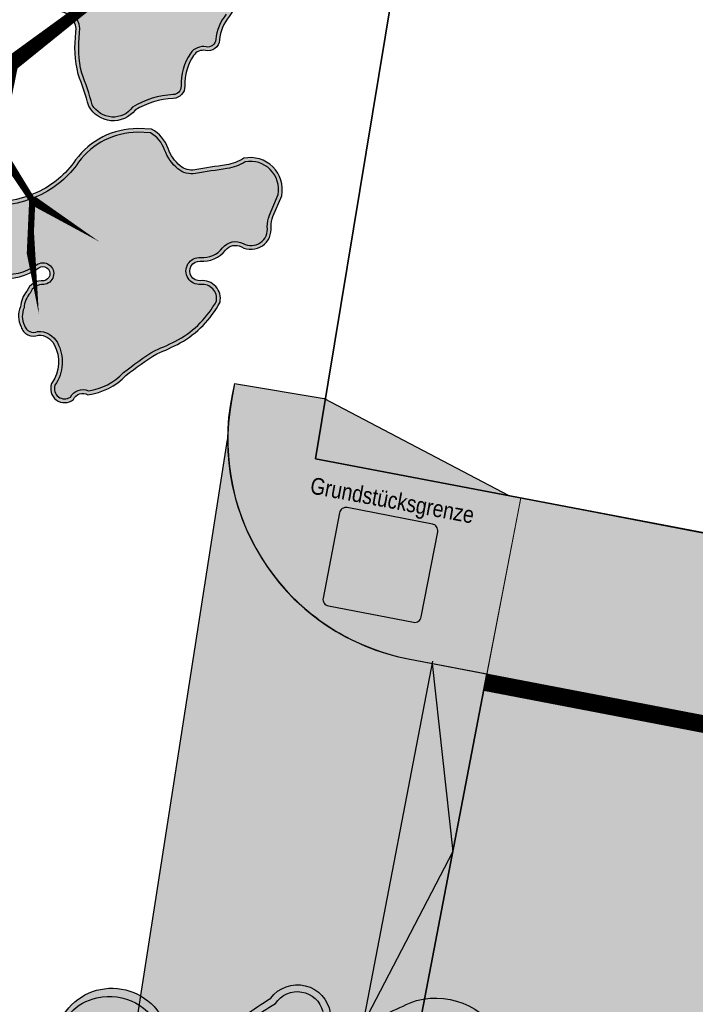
# Model space of a CAD drawing. Header units: metres. Extents: x 32353251 to 32353583, y 5707748 to 5708004.
# Tile 22 of 164: x 32353326 to 32353338, y 5707900 to 5707917. Entities that reach past the tile are written whole.
import ezdxf

# ---------------------------------------------------------------- set-up
doc = ezdxf.new("R2010")
doc.units = ezdxf.units.M
doc.header["$LTSCALE"] = 0.75
doc.layers.get('0').update_dxf_attribs({"linetype": 'CONTINUOUS'})
for name, color, linetype in [('10414942$0$Beschilderung neu', 7, 'CONTINUOUS'), ('10414942$0$ST-LIN Rampe', 7, 'CONTINUOUS'), ('10414942$0$ST-LIN-Fahrbahn', 2, 'CONTINUOUS'), ('10414942$0$ST-LIN-Gehweg', 2, 'CONTINUOUS')]:
    doc.layers.add(name, color=color, linetype=linetype)
for name, color, linetype, lineweight, true_color in [('10414942$0$ST-LIN RINNE', 5, 'CONTINUOUS', 25, 0x0000ff), ('10414943$0$ST-Gehweg-Sol', 7, 'CONTINUOUS', 0, 0xffd7a8), ('10414943$0$ST-Mischfläche-Sol', 7, 'CONTINUOUS', 0, 0x636466)]:
    doc.layers.add(name, color=color, linetype=linetype, lineweight=lineweight, true_color=true_color)
for name, color, linetype, lineweight in [('10414942$0$ST-LIN_Rinne', 141, 'CONTINUOUS', 0), ('10417023$0$#9_002_GES I Übersicht Erdgeschoss_1_701_Grundstücksgrenze.A', 7, 'CONTINUOUS', 25), ('10417023$0$Keine', 7, 'CONTINUOUS', 13)]:
    doc.layers.add(name, color=color, linetype=linetype, lineweight=lineweight)
doc.layers.add('10414943$0$ST-Fahrbahn-Sol', color=7, linetype='CONTINUOUS', true_color=0xcccccc)
for name, color, linetype, transparency in [('10414944$0$PF-Krone', 33, 'CONTINUOUS', 0.7), ('10414944$0$PF-Krone_SOL', 70, 'CONTINUOUS', 0.7), ('10414944$0$ST-Baum', 7, 'CONTINUOUS', 0.7)]:
    doc.layers.add(name, color=color, linetype=linetype, transparency=transparency)
doc.layers.add('10414944$0$PF-Stamm', color=7, linetype='CONTINUOUS', true_color=0x5f5144, transparency=0.7)
doc.styles.add('10417023$0$ARIAL NARROW', font='ARIALN.TTF')

# ---------------------------------------------------------------- blocks, each defined once
blk = doc.blocks.new('10414943')
at = {"layer": '10414943$0$ST-Fahrbahn-Sol'}
h = blk.add_hatch(color=256, dxfattribs=at)
h.dxf.hatch_style = 1
edge = h.paths.add_edge_path()
edge.add_arc((32353332.465, 5707894.399), 5, 79.1497, 157.7066)
edge.add_line((32353327.839, 5707896.296), (32353329.962, 5707909.912))
edge.add_arc((32353333.983, 5707909.912), 4.021, 180, 259.0056)
edge.add_line((32353333.216, 5707905.965), (32353334.63, 5707905.694))
edge.add_line((32353334.63, 5707905.694), (32353333.407, 5707899.31))
at = {"layer": '10414943$0$ST-Gehweg-Sol'}
h = blk.add_hatch(color=256, dxfattribs=at)
h.dxf.hatch_style = 1
edge = h.paths.add_edge_path()
edge.add_arc((32353333.983, 5707909.912), 4.021, 165.5344, 259.0056, ccw=False)
edge.add_line((32353330.09, 5707910.916), (32353331.701, 5707910.649))
edge.add_line((32353331.701, 5707910.649), (32353335.025, 5707908.904))
edge.add_line((32353335.025, 5707908.904), (32353335.24, 5707908.862))
edge.add_line((32353335.24, 5707908.862), (32353334.63, 5707905.694))
edge.add_line((32353334.63, 5707905.694), (32353333.216, 5707905.965))
at = {"layer": '10414943$0$ST-Mischfläche-Sol'}
h = blk.add_hatch(dxfattribs=at)
h.set_pattern_fill('AR-HBONE', color=256, scale=0.0042, angle=170)
h.set_pattern_definition([(215, (0, 0), (-0.1047920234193, -0.5943050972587), [1.28016, -0.42672]), (305, (-0.34955, -0.24476), (-0.1047920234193, -0.5943050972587), [1.28016, -0.42672])])
edge = h.paths.add_edge_path()
edge.add_line((32353333.407, 5707899.31), (32353335.24, 5707908.862))
edge.add_line((32353335.24, 5707908.862), (32353407.152, 5707895.034))
edge.add_line((32353407.152, 5707895.034), (32353413.706, 5707897.337))
edge.add_line((32353413.706, 5707897.337), (32353481.818, 5707884.239))
edge.add_line((32353481.818, 5707884.239), (32353497.176, 5707881.286))
edge.add_line((32353497.176, 5707881.286), (32353499.704, 5707880.189))
edge.add_line((32353499.704, 5707880.189), (32353502.939, 5707877.836))
edge.add_line((32353502.939, 5707877.836), (32353505.467, 5707876.739))
edge.add_line((32353505.467, 5707876.739), (32353517.005, 5707874.52))
edge.add_line((32353517.005, 5707874.52), (32353517.645, 5707870.615))
edge.add_line((32353517.645, 5707870.615), (32353516.663, 5707870.803))
edge.add_line((32353516.663, 5707870.803), (32353515.44, 5707864.419))
edge.add_line((32353515.44, 5707864.419), (32353479.337, 5707871.339))
edge.add_line((32353479.337, 5707871.339), (32353468.359, 5707873.443))
edge.add_line((32353468.359, 5707873.443), (32353468.779, 5707869.425))
edge.add_arc((32353471.762, 5707869.736), 3, 185.9559, 259.1498)
edge.add_line((32353471.198, 5707866.79), (32353499.612, 5707861.344))
edge.add_line((32353499.612, 5707861.344), (32353497.736, 5707858.394))
edge.add_line((32353497.736, 5707858.394), (32353462.939, 5707865.064))
edge.add_arc((32353461.81, 5707859.171), 6, 79.1498, 96.1372)
edge.add_line((32353461.168, 5707865.137), (32353452.41, 5707864.195))
edge.add_arc((32353451.769, 5707870.161), 6, 259.1149, 276.1372, ccw=False)
edge.add_line((32353450.636, 5707864.269), (32353424.341, 5707869.325))
edge.add_arc((32353425.474, 5707875.217), 6, 242.0483, 259.1149, ccw=False)
edge.add_line((32353422.662, 5707869.917), (32353415, 5707873.982))
edge.add_arc((32353412.188, 5707868.682), 6, 62.0483, 79.1497)
edge.add_line((32353413.318, 5707874.575), (32353366.067, 5707883.631))
edge.add_line((32353366.067, 5707883.631), (32353365.06, 5707886.87))
edge.add_line((32353365.06, 5707886.87), (32353331.246, 5707893.373))
edge.add_line((32353331.246, 5707893.373), (32353331.861, 5707896.566))
edge.add_line((32353331.861, 5707896.566), (32353338.356, 5707895.321))
edge.add_line((32353338.356, 5707895.321), (32353340.491, 5707897.948))
edge.add_line((32353340.491, 5707897.948), (32353344.413, 5707897.2))
edge.add_line((32353344.413, 5707897.2), (32353345.428, 5707893.961))
edge.add_line((32353345.428, 5707893.961), (32353351.009, 5707892.888))
edge.add_line((32353351.009, 5707892.888), (32353351.574, 5707895.828))
edge.add_line((32353351.574, 5707895.828), (32353371.217, 5707892.063))
edge.add_line((32353371.217, 5707892.063), (32353370.648, 5707889.105))
edge.add_line((32353370.648, 5707889.105), (32353371.654, 5707885.87))
edge.add_line((32353371.654, 5707885.87), (32353406.652, 5707879.162))
edge.add_arc((32353407.216, 5707882.11), 3.001, 259.1591, 333.481)
edge.add_line((32353409.902, 5707880.769), (32353411.749, 5707884.294))
edge.add_line((32353411.749, 5707884.294), (32353333.407, 5707899.31))
at = {"layer": '10414943$0$ST-Fahrbahn-Sol', "flags": 128}
blk.add_lwpolyline([(32353333.407, 5707899.31, 0.356856), (32353327.839, 5707896.296), (32353329.962, 5707909.912, 0.359064), (32353333.216, 5707905.965), (32353334.63, 5707905.694)], format="xyb", close=True, dxfattribs=at)
at = {"layer": '10414943$0$ST-Gehweg-Sol', "flags": 128}
blk.add_lwpolyline([(32353333.216, 5707905.965, -0.432072), (32353330.09, 5707910.916), (32353331.701, 5707910.649), (32353335.025, 5707908.904), (32353335.24, 5707908.862), (32353334.63, 5707905.694)], format="xyb", close=True, dxfattribs=at)
blk.add_lwpolyline([(32353411.749, 5707884.294), (32353333.407, 5707899.31), (32353335.24, 5707908.862), (32353407.152, 5707895.034)], dxfattribs=at)
blk = doc.blocks.new('10414942$0$WEGW_BF61D6879653EFA844086079E06FED')
at = {"true_color": 0xffffff}
for points in [[(-260, 0), (260, 0, 0.414214), (300, 40), (300, 560, 0.414214), (260, 600), (-260, 600, 0.414214), (-300, 560), (-300, 40, 0.414214), (-260, 0)], [(-260, 25), (260, 25, 0.414214), (275, 40), (275, 560, 0.414214), (260, 575), (-260, 575, 0.414214), (-275, 560), (-275, 40, 0.414214), (-260, 25)], [(140, 356.8, 0.996081), (-140, 357.9, 1.003935), (140, 356.8)]]:
    blk.add_hatch(color=7, dxfattribs=at).paths.add_polyline_path(points, flags=0)
at = {"true_color": 0x000000}
for points in [[(-260, 10), (260, 10, 0.414214), (290, 40), (290, 560, 0.414214), (260, 590), (-260, 590, 0.414214), (-290, 560), (-290, 40, 0.414214), (-260, 10)], [(-107.6, 315.9), (-83.9, 315.9, 0.887771), (-35, 321.8), (-35, 324.7, 0.414214), (-59.8, 349.5), (-70, 349.5), (-70, 369.9), (-59.8, 369.9, 2.124942), (-82.7, 397.6), (-106.3, 397.6, -0.954124), (-13.1, 393.3), (-13.1, 393.3, -0.243996), (-30.5, 359.9), (-30.5, 359.9, -0.250384), (-11.7, 324.7), (-11.7, 321.8, -0.941018), (-107.6, 315.9)], [(12, 320.3), (35.4, 320.3), (35.4, 393.3, -1), (82.1, 393.3), (82.1, 320.3, -1), (35.4, 320.3), (35.4, 320.3), (12, 320.3), (12, 393.3, -1), (105.4, 393.3), (105.4, 320.3, -1), (12, 320.3)], [(-139.5, 53.2), (-139.5, 63.7), (-101.2, 125.9), (-138, 125.9), (-138, 137.2), (-85.5, 137.2), (-85.5, 127.4), (-123.8, 65.2), (-85.5, 65.2), (-85.5, 53.2)], [(-73.5, 82.4), (-60.8, 82.4), (-60.8, 107.9, -1), (-26.2, 107.9), (-26.2, 82.4, -1), (-60.8, 82.4), (-60.8, 82.4), (-73.5, 82.4), (-73.5, 107.9, -1), (-13.5, 107.9), (-13.5, 82.4, -1), (-73.5, 82.4)], [(3, 53.2), (3, 137.2), (15, 137.2), (53.2, 77.2), (53.2, 137.2), (66, 137.2), (66, 53.2), (54, 53.2), (15.8, 113.2), (15.8, 53.2)], [(85.5, 53.2), (85.5, 137.2), (139.5, 137.2), (139.5, 125.2), (98.2, 125.2), (98.2, 101.2), (133.5, 101.2), (133.5, 89.9), (98.2, 89.9), (98.2, 65.2), (139.5, 65.2), (139.5, 53.2)]]:
    blk.add_hatch(color=18, dxfattribs=at).paths.add_polyline_path(points, flags=0)
at = {"true_color": 0xff0000}
blk.add_hatch(color=1, dxfattribs=at).paths.add_polyline_path([(190, 356.8, 0.996081), (-190, 358.3, 1.003935), (190, 356.8)], flags=0)
at = {"color": 18, "true_color": 0x000000}
blk.add_lwpolyline([(-260, 0), (260, 0, 0.414214), (300, 40), (300, 560, 0.414214), (260, 600), (-260, 600, 0.414214), (-300, 560), (-300, 40, 0.414214), (-260, 0), (-260, 0)], format="xyb", dxfattribs=at)
blk = doc.blocks.new('10414942')
at = {"layer": '10414942$0$ST-LIN Rampe', "ltscale": 0.03, "flags": 128}
for points in [[(32353332.405, 5707899.399), (32353333.656, 5707905.921)], [(32353333.648, 5707905.882), (32353334.018, 5707902.502), (32353332.405, 5707899.399)], [(32353333.407, 5707899.31), (32353334.63, 5707905.694)]]:
    blk.add_lwpolyline(points, dxfattribs=at)
at = {"layer": '10414942$0$ST-LIN RINNE', "flags": 128}
blk.add_lwpolyline([(32353401.934, 5707892.488), (32353334.574, 5707905.399), (32353421.576, 5707888.723, -0.073462), (32353425.454, 5707887.369), (32353431.654, 5707884.12, 0.073462), (32353435.697, 5707882.707), (32353445.518, 5707880.825, 0.073457), (32353449.795, 5707880.642), (32353456.757, 5707881.369, -0.073412), (32353460.86, 5707881.194), (32353460.862, 5707881.193), (32353516.607, 5707870.508)], format="xyb", dxfattribs=at)
at = {"layer": '10414942$0$ST-LIN-Fahrbahn', "flags": 128}
blk.add_lwpolyline([(32353330.09, 5707910.916), (32353330.034, 5707910.611, 0.411579), (32353333.216, 5707905.965), (32353421.633, 5707889.018), (32353421.633, 5707889.018, -0.073462), (32353425.593, 5707887.635), (32353425.593, 5707887.635), (32353431.793, 5707884.385), (32353431.793, 5707884.385, 0.073462), (32353435.754, 5707883.002), (32353435.754, 5707883.002), (32353445.574, 5707881.12), (32353445.574, 5707881.12, 0.073457), (32353449.764, 5707880.941), (32353449.764, 5707880.941), (32353456.726, 5707881.667), (32353456.726, 5707881.667, -0.073412), (32353460.916, 5707881.488), (32353460.916, 5707881.488), (32353460.918, 5707881.488), (32353460.918, 5707881.488), (32353517.645, 5707870.615), (32353517.645, 5707870.615), (32353517.645, 5707870.615)], format="xyb", dxfattribs=at)
at = {"layer": '10414942$0$ST-LIN-Gehweg', "flags": 128}
blk.add_lwpolyline([(32353330.09, 5707910.916), (32353331.701, 5707910.649), (32353335.025, 5707908.904), (32353357.22, 5707904.636), (32353357.22, 5707904.636), (32353370.488, 5707902.084), (32353370.488, 5707902.084), (32353407.152, 5707895.034), (32353407.152, 5707895.034), (32353410.429, 5707896.185), (32353410.429, 5707896.185), (32353413.706, 5707897.337), (32353413.706, 5707897.337), (32353481.434, 5707884.313)], dxfattribs=at)
at = {"layer": '10414942$0$ST-LIN_Rinne', "const_width": 0.3}
blk.add_lwpolyline([(32353334.602, 5707905.546), (32353421.605, 5707888.871, -0.073462), (32353425.524, 5707887.502), (32353431.724, 5707884.253, 0.073462), (32353435.726, 5707882.855), (32353445.546, 5707880.973, 0.073457), (32353449.78, 5707880.792), (32353456.742, 5707881.518, -0.073412), (32353460.888, 5707881.341), (32353460.89, 5707881.341), (32353516.635, 5707870.656)], format="xyb", dxfattribs=at)
at = {"layer": '10414942$0$Beschilderung neu', "xscale": 0.003, "yscale": 0.003, "zscale": 0.002, "rotation": 79.11489708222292}
blk.add_blockref('10414942$0$WEGW_BF61D6879653EFA844086079E06FED', (32353333.597, 5707907.484), dxfattribs=at)
blk = doc.blocks.new('10414944$0$PF-BAUM_12')
at = {"layer": '10414944$0$PF-Krone_SOL', "transparency": 33554457}
h = blk.add_hatch(color=256, dxfattribs=at)
h.dxf.hatch_style = 1
h.set_gradient(color1=(88, 186, 72), color2=(175, 217, 170), tint=1, name='INVSPHERICAL')
edge = h.paths.add_edge_path()
edge.add_arc((-1.2758, 1.3994), 0.541, 250.247, 303.4279)
edge.add_arc((-0.5984, 0.4188), 0.6511, 94.3691, 125.6409, ccw=False)
edge.add_arc((-0.5871, 0.2707), 0.7996, 79.906, 94.3691, ccw=False)
edge.add_arc((-0.4074, 1.2805), 0.2261, 259.906, 345.0368)
edge.add_arc((3.3556, 0.2748), 3.669, 162.1844, 165.0368, ccw=False)
edge.add_arc((-0.2456, 1.4321), 0.1137, 342.1844, 421.4181)
edge.add_arc((-0.3772, 1.1907), 0.3886, 61.4181, 105.4179)
edge.add_arc((-0.4936, 1.6129), 0.0494, 76.8677, 285.4179, ccw=False)
edge.add_arc((-0.4342, 1.767), 0.1165, 245.5523, 317.8819)
edge.add_arc((-0.4413, 1.8543), 0.1901, 299.5067, 335.7073)
edge.add_arc((-0.3904, 1.8889), 0.1664, 317.3096, 366.5168)
edge.add_arc((-0.3153, 1.9138), 0.0904, 356.15, 452.3298)
edge.add_arc((-0.2837, 2.1143), 0.1157, 186.3955, 252.2185, ccw=False)
edge.add_arc((-0.1459, 2.1399), 0.2556, 124.2968, 188.6524, ccw=False)
edge.add_arc((-0.3624, 2.4158), 0.0972, 318.2129, 468.9396)
edge.add_arc((-0.4455, 2.5549), 0.0698, 219.6885, 317.568, ccw=False)
edge.add_arc((-0.5987, 2.0825), 0.4392, 76.9102, 116.5449)
edge.add_arc((-1.4951, 4.5572), 2.1964, 281.7611, 288.5889, ccw=False)
edge.add_arc((-1.0114, 0.8578), 1.5496, 91.3323, 98.0021)
edge.add_arc((-1.1102, 1.691), 0.7109, 99.4638, 131.7622)
edge.add_arc((-1.4773, 2.1554), 0.1252, 148.2467, 256.0758)
edge.add_arc((-1.5238, 1.968), 0.068, -114.9556, 76.0758, ccw=False)
edge.add_arc((-1.6369, 1.7248), 0.2002, 65.0444, 122.1083)
edge.add_arc((-1.7899, 1.9686), 0.0876, 221.6314, 302.1083, ccw=False)
edge.add_arc((-1.9603, 1.8172), 0.1403, 41.6314, 166.8648)
edge.add_arc((-2.3449, 1.9519), 0.2684, 321.9495, 337.4752, ccw=False)
edge.add_line((-2.1335, 1.7864), (-2.2407, 1.6721))
edge.add_arc((-2.0502, 1.5575), 0.2224, 148.9568, 261.833)
edge.add_arc((-2.0149, 1.0239), 0.3205, 78.7718, 102.0334, ccw=False)
edge.add_arc((0.8412, 15.4111), 14.3475, 258.77175, 259.65948)
edge.add_arc((-1.7568, 1.1728), 0.1259, 30.356, 79.6595, ccw=False)
edge.add_arc((-1.8871, 1.0965), 0.2769, -0.4934, 30.356, ccw=False)
edge.add_arc((-1.3602, 1.092), 0.25, 179.5066, 221.3188)
edge.add_line((-1.548, 0.9269), (-1.4587, 0.8902))
edge = h.paths.add_edge_path()
edge.add_arc((-2.0595, -1.0849), 0.2169, 117.743, 251.4279, ccw=False)
edge.add_arc((-2.2535, -0.7961), 0.1343, 313.8671, 413.8729)
edge.add_arc((-1.1381, 0.5382), 1.6051, 221.524, 229.789, ccw=False)
edge.add_arc((-2.2843, -0.4137), 0.1251, 108.798, 243.7029, ccw=False)
edge.add_arc((-2.2657, -0.171), 0.1376, 244.6115, 299.8242)
edge.add_arc((-2.4922, 0.2242), 0.593, 299.8242, 314.8752)
edge.add_arc((-2.3634, 0.0948), 0.4104, 314.8752, 336.5607)
edge.add_arc((-2.0604, -0.1191), 0.0893, 34.547, 142.2333)
edge.add_arc((-2.2509, -0.0174), 0.1288, 205.94, 338.605, ccw=False)
edge.add_arc((-1.1082, 0.8264), 1.5473, 211.5442, 215.5748, ccw=False)
edge.add_arc((-2.1647, 0.1359), 0.2879, 123.2934, 204.4063, ccw=False)
edge.add_arc((-2.4675, 0.6266), 0.289, 300.0552, 335.4001)
edge.add_arc((-2.1302, 0.4722), 0.0819, 58.4002, 155.4001, ccw=False)
edge.add_arc((-2.0455, 0.6099), 0.0798, 238.4002, 306.4204)
edge.add_arc((-2.2163, 0.8415), 0.3675, 306.4204, 341.4929)
edge.add_arc((-1.7884, 0.6982), 0.0838, 72.4288, 161.4929, ccw=False)
edge.add_arc((-1.597, 1.3024), 0.5499, 252.4288, 281.6379)
edge.add_arc((-1.3833, 0.6006), 0.1928, 8.2479, 122.231, ccw=False)
edge.add_arc((1.4313, 0.4424), 2.6303, 175.9465, 181.0704)
edge.add_arc((-2.004, 0.487), 0.8109, 332.6061, 353.3579, ccw=False)
edge.add_arc((-1.1696, 0.0546), 0.1289, 152.6061, 239.8128)
edge.add_arc((-1.5709, -0.6354), 0.6693, 44.4632, 59.8128, ccw=False)
edge.add_arc((-1.2417, -0.3122), 0.208, -40.1663, 44.4632, ccw=False)
edge.add_arc((-1.7965, -0.0425), 0.8201, 308.5293, 330.4961, ccw=False)
edge.add_arc((-1.2134, -0.8063), 0.142, 120.5815, 237.174)
edge.add_arc((-1.3033, -1.1297), 0.2045, -64.491, 86.396, ccw=False)
edge.add_arc((-1.343, -1.1115), 0.2397, 240.4754, 302.2336, ccw=False)
edge.add_arc((-1.2125, -0.7918), 0.5839, 226.3665, 244.7952, ccw=False)
edge.add_arc((-0.7205, -0.1508), 1.3901, 222.9429, 229.9249, ccw=False)
edge.add_arc((-1.7937, -1.1495), 0.076, 42.9191, 173.4992)
edge.add_arc((-2.058, -1.1133), 0.1908, 248.2896, 351.6714, ccw=False)
edge = h.paths.add_edge_path()
edge.add_arc((1.2059, -0.0381), 0.6649, 150.7734, 194.5558)
edge.add_arc((0.911, -0.0942), 0.3659, 197.6599, 276.7526)
edge.add_arc((0.9525, -0.0442), 0.4134, 270.2152, 305.5241)
edge.add_arc((1.2637, -0.512), 0.1494, -27.7225, 118.3909, ccw=False)
edge.add_arc((1.6106, -0.6627), 0.2295, 159.2735, 288.7974)
edge.add_arc((1.6267, -1.1446), 0.2709, -1.083, 77.6692, ccw=False)
edge.add_arc((2.1687, -1.0477), 0.2897, 200.6132, 382.9337)
edge.add_arc((2.7072, -0.7257), 0.3429, 147.8227, 217.591, ccw=False)
edge.add_arc((2.4468, -0.3829), 0.1629, 259.448, 409.1515)
edge.add_arc((2.7989, 0.0617), 0.4045, 199.7173, 232.6211, ccw=False)
edge.add_arc((2.5485, -0.1163), 0.1368, 103.2593, 162.2981, ccw=False)
edge.add_arc((2.4584, 0.1299), 0.1274, 297.4752, 447.5021)
edge.add_arc((2.4597, 0.3353), 0.0783, 98.8157, 273.1184, ccw=False)
edge.add_arc((2.4, 0.5247), 0.1217, 293.027, 374.9291)
edge.add_arc((2.0245, 0.3266), 0.5439, 24.9483, 42.1183)
edge.add_arc((1.7775, 0.1571), 0.8417, 39.3994, 55.75)
edge.add_arc((2.2887, 0.9354), 0.0906, 104.7131, 245.5829, ccw=False)
edge.add_arc((2.2455, 1.1001), 0.0797, 284.7131, 435.2869)
edge.add_arc((2.1786, 0.8455), 0.3429, 75.2869, 90.1544)
edge.add_arc((2.192, 1.2908), 0.1034, 200.5438, 262.034, ccw=False)
edge.add_arc((1.8708, 1.2323), 0.2255, 5.6552, 92.2855)
edge.add_arc((1.8923, 1.533), 0.0813, 129.4673, 248.0142, ccw=False)
edge.add_arc((1.6377, 1.5925), 0.2029, 0.9413, 108.0271)
edge.add_arc((1.5516, 2.0411), 0.2568, 198.8038, 275.2311, ccw=False)
edge.add_arc((1.081, 1.9053), 0.2335, 13.1092, 167.2288)
edge.add_arc((0.6671, 1.9992), 0.1909, 279.3003, 347.2288, ccw=False)
edge.add_arc((0.7224, 1.6615), 0.1513, 99.3003, 228.8092)
edge.add_arc((0.4652, 1.3676), 0.2392, 21.1744, 48.8092, ccw=False)
edge.add_arc((0.3242, 1.313), 0.3904, -10.7857, 21.1744, ccw=False)
edge.add_arc((-0.3793, 1.447), 1.1066, 325.7449, 349.2143, ccw=False)
edge.add_arc((0.3558, 0.9464), 0.2172, 278.2663, 325.7449, ccw=False)
edge.add_arc((0.408, 0.5869), 0.146, 98.2663, 271.6731)
edge.add_arc((0.4514, -0.8972), 1.3387, 79.7675, 91.6731, ccw=False)
edge.add_arc((0.6892, 0.3779), 0.0423, -16.4325, 90.0101, ccw=False)
edge.add_line((0.7298, 0.3659), (0.6257, 0.2866))
edge = h.paths.add_edge_path()
edge.add_arc((-1.5552, -2.2569), 0.1724, 12.6189, 77.7455)
edge.add_arc((-1.4977, -1.992), 0.0986, 164.1816, 257.7455, ccw=False)
edge.add_arc((-1.7215, -1.8391), 0.1803, 315.6358, 396.2247)
edge.add_arc((-1.4722, -1.6964), 0.1099, 56.0167, 199.1656, ccw=False)
edge.add_arc((-1.3562, -1.5375), 0.087, 231.1844, 306.609)
edge.add_arc((-1.4968, -1.2476), 0.4081, 298.1575, 320.4218)
edge.add_arc((-1.118, -1.5607), 0.0835, 20.6534, 140.4218, ccw=False)
edge.add_arc((-0.9321, -1.4907), 0.1152, 200.6534, 324.1572)
edge.add_arc((-0.5981, -1.7319), 0.2968, 125.8433, 144.1572, ccw=False)
edge.add_arc((-1.1307, -0.9947), 0.6126, 305.8433, 313.7683)
edge.add_arc((-0.6402, -1.5068), 0.0965, 35.283, 133.7683, ccw=False)
edge.add_arc((-0.4573, -1.4114), 0.1114, 200.8653, 329.8017)
edge.add_arc((5.9643, -14.9126), 14.8587, 114.56415, 115.19461, ccw=False)
edge.add_arc((-0.1458, -1.5341), 0.1511, 81.9994, 116.2838, ccw=False)
edge.add_arc((-0.1295, -1.2153), 0.1692, 271.6238, 322.4573)
edge.add_arc((0.4219, -2.3582), 1.1204, 101.7391, 111.8636, ccw=False)
edge.add_arc((0.2817, -1.7045), 0.4518, 61.0493, 101.1946, ccw=False)
edge.add_arc((0.4293, -1.462), 0.1686, -13.3297, 65.0541, ccw=False)
edge.add_arc((0.701, -1.5438), 0.116, 158.2537, 207.0243)
edge.add_arc((0.7267, -1.4357), 0.2061, 231.2626, 284.3776)
edge.add_arc((0.7594, -1.468), 0.1684, 276.3107, 373.1888)
edge.add_arc((1.0623, -1.3226), 0.1754, 121.9096, 217.5827, ccw=False)
edge.add_arc((1.2009, -1.5786), 0.4663, 12.4963, 119.7416, ccw=False)
edge.add_arc((1.5062, -1.4974), 0.1512, -66.2252, 7.4787, ccw=False)
edge.add_arc((1.5907, -1.7479), 0.1146, 101.8196, 224.4343)
edge.add_arc((1.3238, -2.0366), 0.2788, -26.9882, 48.417, ccw=False)
edge.add_arc((1.3365, -2.0229), 0.2743, 258.9909, 329.2486, ccw=False)
edge.add_arc((1.6618, -1.4757), 0.8996, 229.3858, 245.1764, ccw=False)
edge.add_arc((0.9994, -2.237), 0.1097, 45.6037, 249.2448)
edge.add_arc((0.8451, -2.4465), 0.1573, -95.435, 42.7788, ccw=False)
edge.add_arc((0.8007, -2.2203), 0.3839, 232.8, 274.4074, ccw=False)
edge.add_arc((0.4866, -2.6064), 0.1147, 44.402, 165.1103)
edge.add_arc((0.2716, -2.5387), 0.1109, 123.3852, 339.8557, ccw=False)
edge.add_arc((0.9022, -2.3675), 0.6961, 164.2604, 186.4803, ccw=False)
edge.add_arc((0.1064, -2.2008), 0.1278, 9.9652, 176.7192)
edge.add_arc((-48.3159, -1.4499), 48.3004, 358.76613, 359.11787, ccw=False)
edge.add_arc((-0.3152, -2.3669), 0.3137, 290.4729, 336.8998, ccw=False)
edge.add_arc((-0.2908, -2.4562), 0.2217, 213.8839, 292.6434, ccw=False)
edge.add_arc((-0.5922, -2.5593), 0.1191, 350.144, 508.4434)
edge.add_arc((-0.7458, -2.3559), 0.1504, 180.1486, 290.2791, ccw=False)
edge.add_arc((-1.1241, -2.4703), 0.2548, 26.5922, 75.6656)
edge.add_arc((-1.166, -2.6346), 0.4243, 75.6656, 104.3344)
edge.add_arc((-1.3217, -2.0253), 0.2045, 251.4046, 284.3344, ccw=False)
at = {"layer": '10414944$0$PF-Krone'}
for points in [[(-0.1913, 1.5319, 0.194379), (-0.4805, 1.5653, -1.286295), (-0.4824, 1.6609, 0.326511), (-0.3477, 1.6889, 0.159282), (-0.2681, 1.7761, 0.218069), (-0.2251, 1.9078, 0.446169), (-0.319, 2.0042, -0.295374), (-0.3986, 2.1015, -0.288426), (-0.29, 2.3511, 0.772377), (-0.394, 2.5078, -0.455092), (-0.4992, 2.5103, 0.174684), (-0.7949, 2.4754, -0.029801), (-1.0474, 2.4069, 0.029111), (-1.2271, 2.3923, 0.141869), (-1.5837, 2.2213, 0.508586), (-1.5074, 2.034, -1.101217), (-1.5525, 1.9063, 0.254264), (-1.7433, 1.8944, -0.366329), (-1.8554, 1.9104, 0.608209), (-2.0969, 1.8491, -0.067848), (-2.1335, 1.7864, 0), (-2.2407, 1.6721, 0.536623), (-2.0818, 1.3373, -0.101848), (-1.9525, 1.3382, 0.003873), (-1.7342, 1.2967, -0.218508), (-1.6482, 1.2364, -0.135425), (-1.6102, 1.0941, 0.184492), (-1.548, 0.9269), (-1.4587, 0.8902, 0.236302), (-0.9778, 0.9479, -0.137302), (-0.648, 1.068, -0.063191), (-0.447, 1.0579, 0.389536)], [(-0.2037, 1.5091, 0.194379), (-0.4736, 1.5402, -1.313113), (-0.4736, 1.6855, 0.345734), (-0.3643, 1.7094, 0.172714), (-0.2901, 1.7907, 0.230529), (-0.2512, 1.9073, 0.475615), (-0.3219, 1.9779, -0.304436), (-0.4244, 2.098, -0.284585), (-0.3075, 2.3706, 0.726016), (-0.3802, 2.4848, -0.402009), (-0.5128, 2.4867, 0.170881), (-0.7849, 2.4513, -0.030277), (-1.0444, 2.381, 0.029443), (-1.2231, 2.3665, 0.140272), (-1.5634, 2.2045, 0.497246), (-1.5012, 2.0592, -1.101217), (-1.5634, 1.8827, 0.254264), (-1.7295, 1.8724, -0.366329), (-1.8748, 1.8931, 0.61415), (-2.072, 1.8412, -0.070819), (-2.1138, 1.7695, 0), (-2.2198, 1.6564, 0.525075), (-2.0824, 1.3638, -0.0983), (-1.9475, 1.3638, 0.003873), (-1.7295, 1.3222, -0.218508), (-1.6257, 1.2496, -0.135425), (-1.5842, 1.0939, 0.177651), (-1.5323, 0.9486), (-1.4493, 0.9145, 0.235756), (-0.9926, 0.9693, -0.137109), (-0.65, 1.0939, -0.063191), (-0.4424, 1.0835, 0.389536)], [(-2.1286, -1.2905, -0.65991), (-2.1605, -0.8929, 0.466338)], [(-2.1744, -0.6876, -0.036078), (-2.3398, -0.5259, -0.667578), (-2.3247, -0.2952, 0.245683)], [(-2.3667, -0.0738, -0.017589), (-2.4268, 0.0169, -0.369479), (-2.3227, 0.3765, 0.155455), (-2.2047, 0.5063, -0.450466), (-2.0873, 0.542, 0.305827), (-1.9981, 0.5457, 0.154239), (-1.8678, 0.7248, -0.409437), (-1.7631, 0.7781, 0.128143), (-1.4861, 0.7637, -0.54286), (-1.1924, 0.6283, 0.022361), (-1.1986, 0.3932, -0.090795), (-1.284, 0.1139, 0.400005), (-1.2344, -0.0569, -0.067076)], [(-2.1582, -0.6671, -0.036793), (-2.3239, -0.5046, -0.650672), (-2.3251, -0.3233, 0.226885)], [(-2.309, 0.3543, 0.154831), (-2.181, 0.4955, -0.450466), (-2.1009, 0.5198, 0.305827), (-1.9827, 0.5248, 0.154239), (-1.8432, 0.7165, -0.409437), (-1.7709, 0.7533, 0.13033), (-1.476, 0.7393, -0.546373), (-1.2186, 0.6272, 0.02192), (-1.2246, 0.3945, -0.090238), (-1.3071, 0.1259, 0.400005), (-1.2475, -0.0793, -0.067076)], [(-1.888, -1.14, -0.76422), (-2.2272, -1.1718, -0.377035), (-2.1418, -0.911, 0.462758)]]:
    blk.add_lwpolyline(points, format="xyb", dxfattribs=at)
at = {"layer": '10414944$0$PF-Stamm'}
for points in [[(0.0456, -0.1011, 0.2167, 0.1084, 0), (-0.7801, 0.1666, 0.1084, 0.065, 0), (-0.4991, 0.6653, 0.065, 0.0433, 0), (-0.5991, 1.1076, 0.0433, 0.0433, 0), (-0.4753, 1.4051, 0.065, 1.976742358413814e-14, 0), (-0.3709, 1.869, 0, 0, 0)], [(-0.5991, 1.1076, 0.065, 0, 0), (-0.9411, 1.541, 0, 0, 0)], [(-0.7801, 0.1666, 0.1084, 0.065, 0), (-1.5906, -0.088, 0.065, 0, 0), (-1.8608, 0.029, 0, 0, 0)]]:
    blk.add_lwpolyline(points, format="xyseb", dxfattribs=at)
blk = doc.blocks.new('10414944')
at = {"layer": '10414944$0$ST-Baum'}
for p, xscale, yscale, zscale, rotation in [((32353324.011, 5707916.377), 2.5869693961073, 2.5869693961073, 1.077903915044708, 200), ((32353331.271, 5707888.435), 4.769318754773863, 4.769318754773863, 1.987216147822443, 260)]:
    blk.add_blockref('10414944$0$PF-BAUM_12', p, dxfattribs=dict(at, xscale=xscale, yscale=yscale, zscale=zscale, rotation=rotation))
blk = doc.blocks.new('10417023$0$#9_MKO_LP5_ARC_GES_UP_00_002_P_G_modell (3D)')
at = {"layer": '10417023$0$#9_002_GES I Übersicht Erdgeschoss_1_701_Grundstücksgrenze.A', "color": 1, "linetype": 'Continuous', "lineweight": 35, "true_color": 0xff0000, "flags": 128}
blk.add_lwpolyline([(-32353511.473, -5707768.718), (-32353510.585, -5707813.546), (-32353471.715, -5707813.72), (-32353425.538, -5707813.961)], dxfattribs=at)
at = {"layer": '10417023$0$#9_002_GES I Übersicht Erdgeschoss_1_701_Grundstücksgrenze.A', "color": 1, "true_color": 0xff0000, "insert": (-32353510.585, -5707813.877), "char_height": 0.30055, "attachment_point": 1, "line_spacing_factor": 1.002187, "style": '10417023$0$ARIAL NARROW'}
blk.add_mtext('Grundstücksgrenze', dxfattribs=at)
blk = doc.blocks.new('10417023$0$2_MKO_LP5_LAN_GES_UP_00_002_V_A (3D)')
at = {"layer": '10417023$0$Keine'}
blk.add_blockref('10417023$0$#9_MKO_LP5_ARC_GES_UP_00_002_P_G_modell (3D)', (0, 0), dxfattribs=at)
blk = doc.blocks.new('10417023')
at = {"layer": '10417023$0$Keine', "rotation": 349.4819372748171}
blk.add_blockref('10417023$0$2_MKO_LP5_LAN_GES_UP_00_002_V_A (3D)', (65205154.931, 5413829.558), dxfattribs=at)

msp = doc.modelspace()

# ---------------------------------------------------------------- block references
for name in ['10414944', '10414943']:
    msp.add_blockref(name, (0, 0))

# ---------------------------------------------------------------- next in the draw order: block references
msp.add_blockref('10417023', (0, 0))

# ---------------------------------------------------------------- next in the draw order: block references
msp.add_blockref('10414942', (0, 0))

doc.saveas('drawing.dxf')
